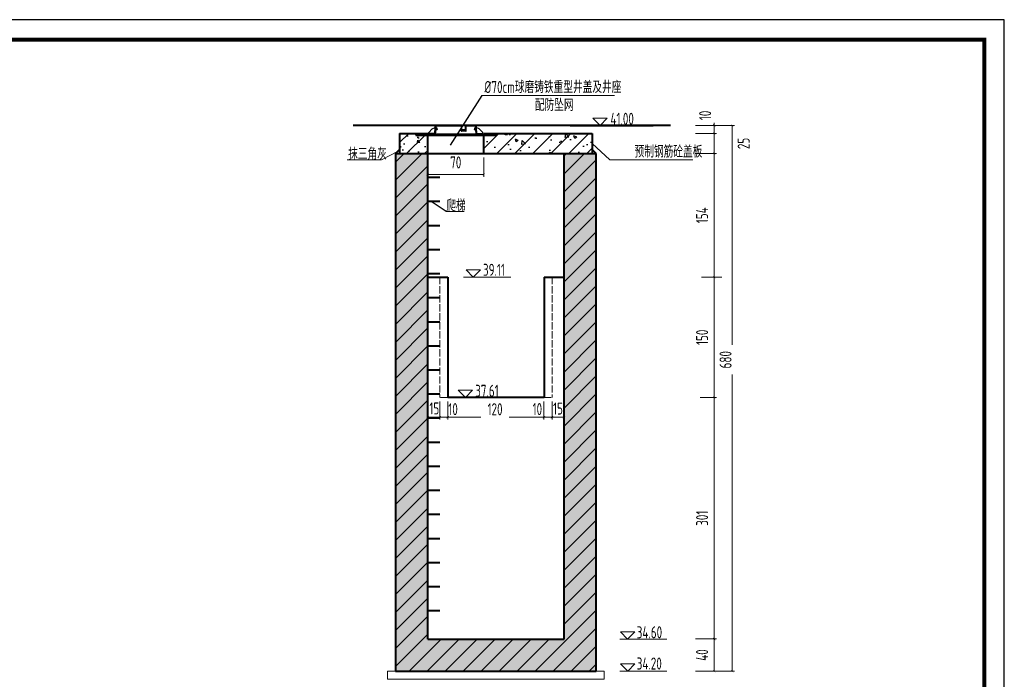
# Model space of a CAD drawing. Header units: millimetres. Extents: x 65530 to 130460, y -103607 to -18875.
# Tile 62 of 75: x 98464 to 100919, y -48225 to -46581. Entities that reach past the tile are written whole.
import ezdxf

# ---------------------------------------------------------------- set-up
doc = ezdxf.new("R2010")
doc.units = ezdxf.units.MM
doc.header["$LTSCALE"] = 0.5
doc.linetypes.add('ACAD_ISO02W100', pattern=[15, 12, -3])
for name, color, linetype, lineweight in [('图层1', 2, 'ACAD_ISO02W100', 18), ('标注线', 4, 'Continuous', 13), ('粗线', 1, 'Continuous', 40), ('细实线', 7, 'Continuous', 25), ('细线', 3, 'Continuous', 25)]:
    doc.layers.add(name, color=color, linetype=linetype, lineweight=lineweight)
doc.styles.add('HzTxt', font='tssdeng.shx', dxfattribs={"width": 0.7, "bigfont": 'hztxt.shx'})
doc.dimstyles.new('75', dxfattribs={"dimtxt": 45, "dimasz": 12, "dimexe": 12, "dimexo": 12, "dimgap": 15, "dimtad": 1, "dimdec": 0, "dimlfac": 0.5, "dimtxsty": 'HzTxt', "dimblk": 'ARCHTICK', "dimcen": 2.5, "dimclrd": 256, "dimclre": 256, "dimclrt": 256, "dimadec": 0, "dimazin": 0, "dimtfac": 1, "dimtdec": 0, "dimtmove": 2, "dimatfit": 2, "dimfxl": 0, "dimlwd": -1, "dimlwe": -1, "dimarcsym": 0})
pattern_1 = [(130, (99901.34, -47224.14), (-72.874, -6.3756), [7.62, -83.82]), (185, (99901.34, -47224.14), (14.097, 76.423), [6.096, -67.056]), (79.549, (99895.264, -47224.67), (-58.777, 70.047), [6.476, -71.236]), (133.816, (99901.34, -47203.82), (-108.432, -16.817), [11.43, -125.73]), (83.364, (99892.3, -47205.22), (-94.962, 98.97), [9.714, -106.854]), (188.816, (99901.34, -47203.82), (-94.962, 98.97), [9.144, -100.584]), (159, (99891.18, -47208.9), (-60.646, -40.906), [7.62, -83.82]), (214, (99891.18, -47208.9), (-24.721, 73.675), [6.096, -67.056]), (108.549, (99886.12, -47212.31), (-85.367, 32.769), [6.476, -71.236]), (142.5, (99901.337, -47224.14), (-1.2354, 33.822), [0, -66.2432, 0, -68.072, 0, -67.31]), (172.5, (99901.337, -47224.14), (-26.7279, 40.0722), [0, -38.8112, 0, -64.7192, 0, -25.654]), (212.5, (99923.994, -47224.14), (-54.2362, -2.2915), [0, -25.4, 0, -79.248, 0, -105.156]), (222.5, (99934.154, -47224.14), (-59.2517, 10.1706), [0, -33.02, 0, -52.6288, 0, -74.676])]

# ---------------------------------------------------------------- blocks, each defined once
blk = doc.blocks.new('_ArchTick')
at = {"color": 0, "linetype": 'ByBlock', "const_width": 0.15}
blk.add_lwpolyline([(-0.5, -0.5), (0.5, 0.5)], dxfattribs=at)
blk = doc.blocks.new('*D192')
at = {"layer": 'Defpoints', "color": 0}
for p in [(99481.3, -46914.2), (99621.3, -46914.2), (99481.3, -46966.4)]:
    blk.add_point(p, dxfattribs=at)
at = {"layer": '标注线'}
for p, q in [((99481.3, -46924.2), (99481.3, -46972.4)), ((99621.3, -46924.2), (99621.3, -46972.4)), ((99621.3, -46966.4), (99481.3, -46966.4))]:
    blk.add_line(p, q, dxfattribs=at)
at = {"layer": '标注线', "xscale": 6, "yscale": 6, "zscale": 6, "rotation": 180}
blk.add_blockref('_ArchTick', (99481.3, -46966.4), dxfattribs=at)
at = {"layer": '标注线', "xscale": 6, "yscale": 6, "zscale": 6}
blk.add_blockref('_ArchTick', (99621.3, -46966.4), dxfattribs=at)
at = {"layer": '标注线', "insert": (99551.3, -46936.4), "char_height": 30, "attachment_point": 5, "style": 'HzTxt'}
blk.add_mtext('70', dxfattribs=at)
blk = doc.blocks.new('*D196')
at = {"layer": 'Defpoints', "color": 0}
for p in [(100138.6, -48124.1), (100195.4, -48124.1), (100138.6, -48204.1)]:
    blk.add_point(p, dxfattribs=at)
at = {"layer": '标注线'}
for p, q in [((100148.6, -48124.1), (100201.4, -48124.1)), ((100195.4, -48204.1), (100195.4, -48124.1)), ((100148.6, -48204.1), (100201.4, -48204.1))]:
    blk.add_line(p, q, dxfattribs=at)
at = {"layer": '标注线', "xscale": 6, "yscale": 6, "zscale": 6}
for p, rotation in [((100195.4, -48124.1), 90), ((100195.4, -48204.1), 270)]:
    blk.add_blockref('_ArchTick', p, dxfattribs=dict(at, rotation=rotation))
at = {"layer": '标注线', "insert": (100165.4, -48164.1), "char_height": 30, "attachment_point": 5, "rotation": 90, "style": 'HzTxt'}
blk.add_mtext('40', dxfattribs=at)
blk = doc.blocks.new('*D197')
at = {"layer": 'Defpoints', "color": 0}
for p in [(100150.3, -47522.2), (100195.4, -47522.2), (100138.6, -48124.1)]:
    blk.add_point(p, dxfattribs=at)
at = {"layer": '标注线'}
for p, q in [((100160.3, -47522.2), (100201.4, -47522.2)), ((100195.4, -48124.1), (100195.4, -47522.2)), ((100148.6, -48124.1), (100201.4, -48124.1))]:
    blk.add_line(p, q, dxfattribs=at)
at = {"layer": '标注线', "xscale": 6, "yscale": 6, "zscale": 6}
for p, rotation in [((100195.4, -47522.2), 90), ((100195.4, -48124.1), 270)]:
    blk.add_blockref('_ArchTick', p, dxfattribs=dict(at, rotation=rotation))
at = {"layer": '标注线', "insert": (100165.4, -47823.1), "char_height": 30, "attachment_point": 5, "rotation": 90, "style": 'HzTxt'}
blk.add_mtext('301', dxfattribs=at)
blk = doc.blocks.new('*D198')
at = {"layer": 'Defpoints', "color": 0}
for p in [(100153.6, -46914.1), (100195.4, -46914.1), (100224.8, -47222.2)]:
    blk.add_point(p, dxfattribs=at)
at = {"layer": '标注线'}
for p, q in [((100163.6, -46914.1), (100201.4, -46914.1)), ((100195.4, -47222.2), (100195.4, -46914.1)), ((100214.8, -47222.2), (100189.4, -47222.2))]:
    blk.add_line(p, q, dxfattribs=at)
at = {"layer": '标注线', "xscale": 6, "yscale": 6, "zscale": 6}
for p, rotation in [((100195.4, -46914.1), 90), ((100195.4, -47222.2), 270)]:
    blk.add_blockref('_ArchTick', p, dxfattribs=dict(at, rotation=rotation))
at = {"layer": '标注线', "insert": (100165.4, -47068.1), "char_height": 30, "attachment_point": 5, "rotation": 90, "style": 'HzTxt'}
blk.add_mtext('154', dxfattribs=at)
blk = doc.blocks.new('*D199')
at = {"layer": 'Defpoints', "color": 0}
for p in [(100138.6, -46864.1), (100195.4, -46864.1), (100138.6, -46914.1)]:
    blk.add_point(p, dxfattribs=at)
at = {"layer": '标注线'}
for p, q in [((100148.6, -46864.1), (100201.4, -46864.1)), ((100195.4, -46914.1), (100195.4, -46864.1)), ((100148.6, -46914.1), (100201.4, -46914.1))]:
    blk.add_line(p, q, dxfattribs=at)
at = {"layer": '标注线', "xscale": 6, "yscale": 6, "zscale": 6}
for p, rotation in [((100195.4, -46864.1), 90), ((100195.4, -46914.1), 270)]:
    blk.add_blockref('_ArchTick', p, dxfattribs=dict(at, rotation=rotation))
at = {"layer": '标注线', "insert": (100268.9, -46889.1), "char_height": 30, "attachment_point": 5, "rotation": 90, "style": 'HzTxt'}
blk.add_mtext('25', dxfattribs=at)
blk = doc.blocks.new('*D200')
at = {"layer": 'Defpoints', "color": 0}
for p in [(100138.6, -46844.1), (100195.4, -46844.1), (100138.6, -46864.1)]:
    blk.add_point(p, dxfattribs=at)
at = {"layer": '标注线'}
for p, q in [((100148.6, -46844.1), (100201.4, -46844.1)), ((100195.4, -46844.1), (100195.4, -46838.1)), ((100195.4, -46864.1), (100195.4, -46844.1)), ((100148.6, -46864.1), (100201.4, -46864.1)), ((100195.4, -46864.1), (100195.4, -46870.1))]:
    blk.add_line(p, q, dxfattribs=at)
at = {"layer": '标注线', "xscale": 6, "yscale": 6, "zscale": 6}
for p, rotation in [((100195.4, -46844.1), 270), ((100195.4, -46864.1), 90)]:
    blk.add_blockref('_ArchTick', p, dxfattribs=dict(at, rotation=rotation))
at = {"layer": '标注线', "insert": (100173, -46819.3), "char_height": 30, "attachment_point": 5, "rotation": 90, "style": 'HzTxt'}
blk.add_mtext('10', dxfattribs=at)
blk = doc.blocks.new('*D201')
at = {"layer": 'Defpoints', "color": 0}
for p in [(100138.6, -46844.1), (100240.1, -46844.1), (100138.6, -48204.1)]:
    blk.add_point(p, dxfattribs=at)
at = {"layer": '标注线'}
for p, q in [((100148.6, -46844.1), (100246.1, -46844.1)), ((100240.1, -46844.1), (100240.1, -47391.4)), ((100240.1, -48204.1), (100240.1, -47465)), ((100148.6, -48204.1), (100246.1, -48204.1))]:
    blk.add_line(p, q, dxfattribs=at)
at = {"layer": '标注线', "xscale": 6, "yscale": 6, "zscale": 6}
for p, rotation in [((100240.1, -46844.1), 90), ((100240.1, -48204.1), 270)]:
    blk.add_blockref('_ArchTick', p, dxfattribs=dict(at, rotation=rotation))
at = {"layer": '标注线', "insert": (100223.9, -47428.2), "char_height": 30, "attachment_point": 5, "rotation": 90, "style": 'HzTxt'}
blk.add_mtext('680', dxfattribs=at)
blk = doc.blocks.new('*D195')
at = {"layer": 'Defpoints', "color": 0}
for p in [(100153.6, -47222.2), (100195.4, -47222.2), (100160.3, -47522.2)]:
    blk.add_point(p, dxfattribs=at)
at = {"layer": '标注线'}
for p, q in [((100163.6, -47222.2), (100201.4, -47222.2)), ((100195.4, -47522.2), (100195.4, -47222.2)), ((100170.3, -47522.2), (100201.4, -47522.2))]:
    blk.add_line(p, q, dxfattribs=at)
at = {"layer": '标注线', "xscale": 6, "yscale": 6, "zscale": 6}
for p, rotation in [((100195.4, -47222.2), 90), ((100195.4, -47522.2), 270)]:
    blk.add_blockref('_ArchTick', p, dxfattribs=dict(at, rotation=rotation))
at = {"layer": '标注线', "insert": (100165.4, -47372.2), "char_height": 30, "attachment_point": 5, "rotation": 90, "style": 'HzTxt'}
blk.add_mtext('150', dxfattribs=at)
blk = doc.blocks.new('*D383')
at = {"layer": 'Defpoints', "color": 0}
for p in [(99531.3, -47548.8), (99771.3, -47548.8), (99771.3, -47571.3)]:
    blk.add_point(p, dxfattribs=at)
at = {"layer": '标注线'}
for p, q in [((99531.3, -47558.8), (99531.3, -47577.3)), ((99771.3, -47558.8), (99771.3, -47577.3)), ((99531.3, -47571.3), (99614.1, -47571.3)), ((99771.3, -47571.3), (99684.5, -47571.3))]:
    blk.add_line(p, q, dxfattribs=at)
at = {"layer": '标注线', "xscale": 6, "yscale": 6, "zscale": 6, "rotation": 180}
blk.add_blockref('_ArchTick', (99531.3, -47571.3), dxfattribs=at)
at = {"layer": '标注线', "xscale": 6, "yscale": 6, "zscale": 6}
blk.add_blockref('_ArchTick', (99771.3, -47571.3), dxfattribs=at)
at = {"layer": '标注线', "insert": (99649.3, -47551.6), "char_height": 30, "attachment_point": 5, "style": 'HzTxt'}
blk.add_mtext('120', dxfattribs=at)
blk = doc.blocks.new('*D384')
at = {"layer": 'Defpoints', "color": 0}
for p in [(99481.3, -47535.8), (99511.3, -47522.2), (99511.3, -47571.3)]:
    blk.add_point(p, dxfattribs=at)
at = {"layer": '标注线'}
for p, q in [((99511.3, -47532.2), (99511.3, -47577.3)), ((99481.3, -47545.8), (99481.3, -47577.3)), ((99481.3, -47571.3), (99511.3, -47571.3))]:
    blk.add_line(p, q, dxfattribs=at)
at = {"layer": '标注线', "xscale": 6, "yscale": 6, "zscale": 6, "rotation": 180}
blk.add_blockref('_ArchTick', (99481.3, -47571.3), dxfattribs=at)
at = {"layer": '标注线', "xscale": 6, "yscale": 6, "zscale": 6}
blk.add_blockref('_ArchTick', (99511.3, -47571.3), dxfattribs=at)
at = {"layer": '标注线', "insert": (99497.9, -47549.5), "char_height": 30, "attachment_point": 5, "style": 'HzTxt'}
blk.add_mtext('15', dxfattribs=at)
blk = doc.blocks.new('*D380')
at = {"layer": 'Defpoints', "color": 0}
for p in [(99511.3, -47535.8), (99531.3, -47522.2), (99531.3, -47571.3)]:
    blk.add_point(p, dxfattribs=at)
at = {"layer": '标注线'}
for p, q in [((99531.3, -47532.2), (99531.3, -47577.3)), ((99511.3, -47545.8), (99511.3, -47577.3)), ((99511.3, -47571.3), (99505.3, -47571.3)), ((99511.3, -47571.3), (99531.3, -47571.3)), ((99531.3, -47571.3), (99537.3, -47571.3))]:
    blk.add_line(p, q, dxfattribs=at)
at = {"layer": '标注线', "xscale": 6, "yscale": 6, "zscale": 6}
blk.add_blockref('_ArchTick', (99511.3, -47571.3), dxfattribs=at)
at = {"layer": '标注线', "xscale": 6, "yscale": 6, "zscale": 6, "rotation": 180}
blk.add_blockref('_ArchTick', (99531.3, -47571.3), dxfattribs=at)
at = {"layer": '标注线', "insert": (99544.6, -47551.3), "char_height": 30, "attachment_point": 5, "style": 'HzTxt'}
blk.add_mtext('10', dxfattribs=at)
blk = doc.blocks.new('*D381')
at = {"layer": 'Defpoints', "color": 0}
for p in [(99791.3, -47522.2), (99821.3, -47535.8), (99791.3, -47571.3)]:
    blk.add_point(p, dxfattribs=at)
at = {"layer": '标注线'}
for p, q in [((99791.3, -47532.2), (99791.3, -47577.3)), ((99821.3, -47545.8), (99821.3, -47577.3)), ((99821.3, -47571.3), (99791.3, -47571.3))]:
    blk.add_line(p, q, dxfattribs=at)
at = {"layer": '标注线', "xscale": 6, "yscale": 6, "zscale": 6, "rotation": 180}
blk.add_blockref('_ArchTick', (99791.3, -47571.3), dxfattribs=at)
at = {"layer": '标注线', "xscale": 6, "yscale": 6, "zscale": 6}
blk.add_blockref('_ArchTick', (99821.3, -47571.3), dxfattribs=at)
at = {"layer": '标注线', "insert": (99806.2, -47549.9), "char_height": 30, "attachment_point": 5, "style": 'HzTxt'}
blk.add_mtext('15', dxfattribs=at)
blk = doc.blocks.new('*D382')
at = {"layer": 'Defpoints', "color": 0}
for p in [(99771.3, -47522.2), (99791.3, -47535.8), (99771.3, -47571.3)]:
    blk.add_point(p, dxfattribs=at)
at = {"layer": '标注线'}
for p, q in [((99771.3, -47532.2), (99771.3, -47577.3)), ((99791.3, -47545.8), (99791.3, -47577.3)), ((99771.3, -47571.3), (99765.3, -47571.3)), ((99791.3, -47571.3), (99771.3, -47571.3)), ((99791.3, -47571.3), (99797.3, -47571.3))]:
    blk.add_line(p, q, dxfattribs=at)
at = {"layer": '标注线', "xscale": 6, "yscale": 6, "zscale": 6}
blk.add_blockref('_ArchTick', (99771.3, -47571.3), dxfattribs=at)
at = {"layer": '标注线', "xscale": 6, "yscale": 6, "zscale": 6, "rotation": 180}
blk.add_blockref('_ArchTick', (99791.3, -47571.3), dxfattribs=at)
at = {"layer": '标注线', "insert": (99754.7, -47551.1), "char_height": 30, "attachment_point": 5, "style": 'HzTxt'}
blk.add_mtext('10', dxfattribs=at)

msp = doc.modelspace()

# ---------------------------------------------------------------- hatches: boundary and pattern name
h = msp.add_hatch()
h.set_pattern_fill('AR-CONC', color=4, scale=0.4, style=0)
h.set_pattern_definition(pattern_1)
h.paths.add_polyline_path([(99481.34, -46914.16), (99411.34, -46914.16), (99411.34, -46864.16), (99451.93, -46864.16), (99451.93, -46868.16), (99481.34, -46868.16)])
h = msp.add_hatch()
h.set_pattern_fill('AR-CONC', color=4, scale=0.4, style=0)
h.set_pattern_definition(pattern_1)
h.paths.add_polyline_path([(99621.33, -46914.16), (99621.33, -46868.16), (99651.93, -46868.16), (99651.93, -46864.16), (99891.34, -46864.16), (99891.34, -46914.16)])
at = {"layer": '标注线'}
h = msp.add_hatch(dxfattribs=at)
h.set_pattern_fill('ANSI31', color=256, scale=10)
h.set_pattern_definition([(45, (0, 80), (-22.45064, 22.45064), [])])
h.paths.add_polyline_path([(99651.93, -46864.16), (99651.93, -46868.16), (99621.33, -46868.16), (99621.33, -46914.16), (99891.34, -46914.16), (99891.34, -46864.16)])
h.paths.add_polyline_path([(99451.93, -46868.16), (99451.93, -46864.16), (99411.34, -46864.16), (99411.34, -46914.16), (99481.34, -46914.16), (99481.34, -46868.16)])
h = msp.add_hatch(dxfattribs=at)
h.set_pattern_fill('ANSI31', color=256, scale=10)
h.set_pattern_definition([(45, (4493.418, -45.45), (-22.45064, 22.45064), [])])
h.paths.add_polyline_path([(99481.29, -48124.21), (99481.29, -46914.23), (99401.29, -46914.23), (99401.29, -48204.14), (99401.34, -48204.14), (99401.34, -48204.21), (99901.34, -48204.21), (99901.3, -46914.23), (99821.3, -46914.23), (99821.3, -48124.21)])
h = msp.add_hatch(dxfattribs=at)
h.set_pattern_fill('AR-CONC', color=256, scale=0.2)
h.set_pattern_definition([(50, (0, 80), (36.436934, -3.187817), [3.81, -41.91]), (355, (0, 80), (-7.048565, 38.211329), [3.048, -33.528]), (100.451, (3.036, 79.734), (29.3885, 35.023338), [3.238, -35.618]), (46.1842, (0, 90.16), (54.215808, -8.408466), [5.715, -62.865]), (96.6356, (4.52, 89.46), (47.480847, 49.48511), [4.857, -53.427]), (351.184, (0, 90.16), (47.48092, 49.485024), [4.572, -50.292]), (21, (5.08, 87.62), (30.322976, -20.453104), [3.81, -41.91]), (326, (5.08, 87.62), (12.360406, 36.837593), [3.048, -33.528]), (71.4514, (7.607, 85.916), (42.683298, 16.384572), [3.238, -35.618]), (37.5, (0, 80), (0.6177207, 16.9110078), [0, -33.1216, 0, -34.036, 0, -33.655]), (7.5, (0, 80), (13.3639325, 20.036115), [0, -19.4056, 0, -32.3596, 0, -12.827]), (327.5, (-11.328, 80), (27.118119, -1.1457488), [0, -12.7, 0, -39.624, 0, -52.578]), (317.5, (-16.408, 80), (29.6258363, 5.085298), [0, -16.51, 0, -26.3144, 0, -37.338])])
h.paths.add_polyline_path([(99481.34, -46914.16), (99401.34, -46914.16), (99401.34, -48204.14), (99901.3, -48204.14), (99901.3, -48204.06), (99901.34, -48204.06), (99901.34, -46914.16), (99821.34, -46914.16), (99821.34, -48124.14), (99481.34, -48124.14)])
at = {"layer": '细线', "linetype": 'Continuous', "lineweight": 25}
h = msp.add_hatch(dxfattribs=at)
h.set_pattern_fill('ANSI31', color=256, scale=0.2, angle=90, style=0)
h.set_pattern_definition([(135, (97080.955, -46923.8048), (-0.4490128, -0.4490128), [])])
h.paths.add_polyline_path([(99503.32, -46849.68), (99503.72, -46851.91), (99501.31, -46851.99), (99502.1, -46849.7), (99501.59, -46849.71), (99501.59, -46849.68), (99499.93, -46849.68), (99499.56, -46854.08), (99504.62, -46854.08), (99504.55, -46853.77)])
h.paths.add_polyline_path([(99501.47, -46844.17), (99500, -46844.15), (99500.12, -46849.68), (99501.59, -46849.68)])
h = msp.add_hatch(dxfattribs=at)
h.set_pattern_fill('ANSI31', color=256, scale=0.2, angle=90, style=0)
h.set_pattern_definition([(45, (102021.71454, -46923.8584), (0.4490128, -0.4490128), [])])
h.paths.add_polyline_path([(99599.35, -46849.74), (99598.95, -46851.96), (99601.36, -46852.04), (99600.57, -46849.75), (99601.08, -46849.76), (99601.08, -46849.74), (99602.74, -46849.74), (99603.11, -46854.14), (99598.05, -46854.14), (99598.12, -46853.82)])
h.paths.add_polyline_path([(99601.2, -46844.23), (99602.67, -46844.2), (99602.55, -46849.74), (99601.08, -46849.74)])
h = msp.add_hatch(dxfattribs=at)
h.set_pattern_fill('ANSI31', color=256, scale=0.2, angle=90, style=0)
h.set_pattern_definition([(135, (97080.955, -46925.8048), (-0.4490128, -0.4490128), [])])
h.paths.add_polyline_path([(99501.33, -46856.08), (99499.56, -46856.08), (99498.85, -46864.36), (99485.22, -46864.07), (99485.22, -46863.08), (99483.89, -46863.08), (99483.37, -46866.08), (99500.38, -46866.08)])
h = msp.add_hatch(dxfattribs=at)
h.set_pattern_fill('ANSI31', color=256, scale=0.2, angle=90, style=0)
h.set_pattern_definition([(45, (102021.71454, -46925.8584), (0.4490128, -0.4490128), [])])
h.paths.add_polyline_path([(99601.34, -46856.14), (99603.11, -46856.14), (99603.82, -46864.41), (99617.44, -46864.13), (99617.44, -46863.14), (99618.78, -46863.14), (99619.3, -46866.14), (99602.29, -46866.14)])

# ---------------------------------------------------------------- linework, layer by layer
at = {"color": 4}
for p, q in [((99616.73, -46769.43), (99537.67, -46893.52)), ((99527.41, -47058.96), (99490.12, -47034.16))]:
    msp.add_line(p, q, dxfattribs=at)
msp.add_lwpolyline([(96718.76, -49550.72), (100918.76, -49550.72), (100918.76, -46580.72), (96718.76, -46580.72)], close=True)
at = {"const_width": 10}
msp.add_lwpolyline([(96968.76, -46630.72), (100868.76, -46630.72), (100868.76, -49500.72), (96968.76, -49500.72), (96968.76, -46630.72)], dxfattribs=at)
at = {"layer": '图层1', "ltscale": 3}
for p, q in [((99511.34, -47222.2), (99511.34, -47522.2)), ((99791.34, -47222.2), (99791.34, -47522.2)), ((99531.34, -47522.2), (99511.34, -47522.2)), ((99531.34, -47522.2), (99511.34, -47522.2)), ((99771.34, -47522.2), (99791.34, -47522.2)), ((99771.34, -47522.2), (99791.34, -47522.2))]:
    msp.add_line(p, q, dxfattribs=at)
at = {"layer": '标注线'}
for p, q in [((99947.4, -46769.43), (99616.73, -46769.43)), ((99935.33, -46930.31), (99891.34, -46889.16)), ((99366.05, -46930.31), (99406.34, -46909.16)), ((99366.05, -46930.31), (99280.74, -46930.31)), ((100141.96, -46930.31), (99935.33, -46930.31)), ((99572.57, -47058.96), (99527.41, -47058.96)), ((99688.92, -47222.2), (99570.72, -47222.2)), ((99960.71, -48124.2), (100077.24, -48124.2)), ((99381.29, -48224.06), (99381.29, -48204.06)), ((99381.29, -48204.06), (99401.29, -48204.06)), ((99921.3, -48204.06), (99901.3, -48204.06)), ((99921.3, -48224.06), (99921.3, -48204.06)), ((99960.71, -48204.2), (100077.24, -48204.2)), ((99381.29, -48224.06), (99921.3, -48224.06))]:
    msp.add_line(p, q, dxfattribs=at)
for points in [[(99911.17, -46844.15), (99929.12, -46826.19), (99893.21, -46826.19)], [(99594.89, -47222.2), (99612.85, -47204.24), (99576.94, -47204.24)], [(99575.5, -47522.2), (99593.46, -47504.24), (99557.54, -47504.24)], [(99979.82, -48124.2), (99997.77, -48106.24), (99961.86, -48106.24)], [(99979.92, -48204.2), (99997.88, -48186.24), (99961.97, -48186.24)]]:
    msp.add_lwpolyline(points, close=True, dxfattribs=at)
at = {"layer": '粗线'}
for p, q in [((100086.47, -46844.14), (99295.39, -46844.2)), ((99836.85, -46844.18), (100043.07, -46844.15)), ((99411.34, -46864.16), (99481.34, -46864.16)), ((99411.34, -46864.16), (99411.34, -46914.16)), ((99451.93, -46864.16), (99451.93, -46868.16)), ((99451.93, -46868.16), (99591.93, -46868.16)), ((99481.34, -46864.16), (99481.34, -46868.16)), ((99481.34, -46914.16), (99481.34, -46868.16)), ((99511.94, -46868.16), (99651.93, -46868.16)), ((99621.33, -46864.16), (99891.34, -46864.16)), ((99621.33, -46864.16), (99621.33, -46868.16)), ((99621.33, -46914.16), (99621.33, -46868.16)), ((99651.93, -46864.16), (99651.93, -46868.16)), ((99891.34, -46864.16), (99891.34, -46914.16)), ((99401.34, -46914.16), (99411.34, -46904.16)), ((99401.34, -46914.16), (99901.34, -46914.16)), ((99401.34, -46914.16), (99401.34, -48204.14)), ((99481.34, -48124.14), (99481.34, -46914.16)), ((99821.34, -48124.14), (99821.34, -46914.16)), ((99901.34, -46914.16), (99891.34, -46904.16)), ((99901.34, -48204.14), (99901.34, -46914.16)), ((99511.34, -46974.16), (99481.34, -46974.16)), ((99511.34, -47034.16), (99481.34, -47034.16)), ((99511.34, -47094.16), (99481.34, -47094.16)), ((99511.34, -47154.16), (99481.34, -47154.16)), ((99511.34, -47214.16), (99481.34, -47214.16)), ((99481.34, -47222.2), (99531.34, -47222.2)), ((99531.34, -47222.2), (99531.34, -47522.2)), ((99771.34, -47222.2), (99821.34, -47222.2)), ((99771.34, -47222.2), (99771.34, -47522.2)), ((99511.34, -47274.16), (99481.34, -47274.16)), ((99511.34, -47334.16), (99481.34, -47334.16)), ((99511.34, -47394.16), (99481.34, -47394.16)), ((99511.34, -47454.16), (99481.34, -47454.16)), ((99511.34, -47514.16), (99481.34, -47514.16)), ((99771.34, -47522.2), (99531.34, -47522.2)), ((99511.34, -47574.16), (99481.34, -47574.16)), ((99511.34, -47634.16), (99481.34, -47634.16)), ((99511.34, -47694.16), (99481.34, -47694.16)), ((99511.34, -47754.16), (99481.34, -47754.16)), ((99511.34, -47814.16), (99481.34, -47814.16)), ((99511.34, -47874.16), (99481.34, -47874.16)), ((99511.34, -47934.16), (99481.34, -47934.16)), ((99511.34, -47994.16), (99481.34, -47994.16)), ((99511.34, -48054.16), (99481.34, -48054.16)), ((99481.34, -48124.14), (99821.34, -48124.14)), ((99401.34, -48204.14), (99901.34, -48204.14))]:
    msp.add_line(p, q, dxfattribs=at)
at = {"layer": '细实线'}
msp.add_line((99674.61, -47522.2), (99564.72, -47522.2), dxfattribs=at)
at = {"layer": '细线', "linetype": 'Continuous', "lineweight": 25}
for p, q in [((99484.04, -46862.12), (99492.91, -46852.34)), ((99492.91, -46852.34), (99500.12, -46849.61)), ((99498.85, -46864.36), (99499.93, -46849.68)), ((99498.9, -46864.23), (99499.74, -46854.23)), ((99499.9, -46844.14), (99601.07, -46844.14)), ((99499.9, -46845.54), (99564.87, -46845.54)), ((99500.01, -46849.75), (99500, -46844.15)), ((99500, -46844.15), (99501.6, -46844.17)), ((99500.12, -46849.61), (99500, -46844.15)), ((99500, -46844.15), (99501.47, -46844.17)), ((99500.37, -46866.18), (99501.33, -46854.08)), ((99501.33, -46854.08), (99500.37, -46866.18)), ((99501.31, -46851.99), (99502.13, -46849.62)), ((99501.31, -46851.99), (99503.72, -46851.91)), ((99504.91, -46854.97), (99501.33, -46854.08)), ((99501.47, -46844.17), (99501.59, -46849.71)), ((99501.59, -46849.71), (99503.32, -46849.68)), ((99501.6, -46844.17), (99501.6, -46844.97)), ((99501.6, -46844.17), (99501.6, -46844.97)), ((99503.72, -46851.9), (99503.31, -46849.63)), ((99503.32, -46849.68), (99504.91, -46854.97)), ((99504.91, -46854.97), (99504.6, -46854.02)), ((99574.63, -46844.72), (99530.2, -46844.74)), ((99530.64, -46844.72), (99530.64, -46844.2)), ((99534.64, -46844.72), (99534.64, -46844.2)), ((99538.64, -46844.72), (99538.64, -46844.2)), ((99542.64, -46844.72), (99542.64, -46844.2)), ((99546.64, -46844.72), (99546.64, -46844.2)), ((99550.64, -46844.72), (99550.64, -46844.2)), ((99554.64, -46844.72), (99554.64, -46844.2)), ((99558.64, -46844.72), (99558.64, -46844.2)), ((99562.64, -46844.72), (99562.64, -46844.2)), ((99565.17, -46858.1), (99565.27, -46845.94)), ((99576.27, -46844.74), (99566.47, -46844.74)), ((99566.63, -46844.72), (99566.63, -46844.2)), ((99566.64, -46844.72), (99566.64, -46844.2)), ((99566.83, -46854.5), (99566.87, -46845.14)), ((99575.43, -46854.9), (99567.23, -46854.9)), ((99570.63, -46844.72), (99570.63, -46844.2)), ((99570.64, -46844.72), (99570.64, -46844.2)), ((99574.63, -46844.72), (99574.63, -46844.2)), ((99574.64, -46844.72), (99574.64, -46844.2)), ((99575.83, -46854.5), (99575.87, -46845.13)), ((99577.18, -46858.11), (99577.46, -46845.92)), ((99577.86, -46845.54), (99601.07, -46845.54)), ((99578.64, -46844.72), (99578.64, -46844.2)), ((99599.35, -46849.74), (99597.76, -46855.03)), ((99597.76, -46855.03), (99598.07, -46854.08)), ((99597.76, -46855.03), (99601.34, -46854.14)), ((99598.95, -46851.95), (99599.35, -46849.68)), ((99601.36, -46852.04), (99598.95, -46851.96)), ((99601.08, -46849.76), (99599.35, -46849.74)), ((99601.36, -46852.04), (99600.54, -46849.68)), ((99602.67, -46844.2), (99601.07, -46844.23)), ((99601.2, -46844.25), (99601.08, -46849.76)), ((99602.67, -46844.2), (99601.2, -46844.23)), ((99602.3, -46866.23), (99601.34, -46854.14)), ((99601.34, -46854.14), (99602.3, -46866.23)), ((99602.55, -46849.66), (99602.67, -46844.2)), ((99609.76, -46852.39), (99602.55, -46849.66)), ((99602.66, -46849.8), (99602.67, -46844.2)), ((99603.82, -46864.41), (99602.74, -46849.74)), ((99603.77, -46864.29), (99602.93, -46854.29)), ((99618.63, -46862.18), (99609.76, -46852.39)), ((99632.04, -46844.72), (99632.04, -46844.2)), ((99636.04, -46844.72), (99636.04, -46844.2)), ((99640.04, -46844.72), (99640.04, -46844.2)), ((99644.04, -46844.72), (99644.04, -46844.2)), ((99648.04, -46844.72), (99648.04, -46844.2)), ((99652.04, -46844.72), (99652.04, -46844.2)), ((99483.37, -46866.08), (99484.06, -46862.08)), ((99483.37, -46866.08), (99500.37, -46866.08)), ((99483.89, -46863.08), (99485.22, -46863.08)), ((99485.22, -46864.07), (99485.22, -46863.08)), ((99498.85, -46864.36), (99485.22, -46864.07)), ((99576.78, -46858.5), (99565.57, -46858.5)), ((99575.83, -46858.5), (99566.9, -46858.5)), ((99619.3, -46866.14), (99602.3, -46866.14)), ((99603.82, -46864.41), (99617.44, -46864.13)), ((99617.44, -46864.13), (99617.44, -46863.14)), ((99618.78, -46863.14), (99617.44, -46863.14)), ((99619.3, -46866.14), (99618.61, -46862.14))]:
    msp.add_line(p, q, dxfattribs=at)
at = {"layer": '细线'}
msp.add_line((99602.3, -46866.14), (99500.37, -46866.18), dxfattribs=at)
at = {"layer": '细线', "linetype": 'Continuous', "lineweight": 25}
for centre, start, end in [((99564.87, -46845.94), 359.43181, 90), ((99566.47, -46845.14), 359.75451, 90), ((99567.23, -46854.5), 179.75451, 270), ((99575.43, -46854.5), 270, 359.75451), ((99576.27, -46845.14), 90, 179.75451), ((99577.86, -46845.94), 90, 178.4346), ((99565.57, -46858.1), 179.43181, 270), ((99576.78, -46858.1), 270, 358.4346)]:
    msp.add_arc(centre, 0.4, start, end, dxfattribs=at)

# ---------------------------------------------------------------- texts
at = {"layer": '标注线', "style": 'HzTxt', "width": 0.7}
for s, height, p in [('%%C70cm球磨铸铁重型井盖及井座', 30, (99622.84, -46763.52)), ('配防坠网', 30.002, (99748.59, -46808.11)), ('41.00', 30, (99936.93, -46842.64)), ('抹三角灰', 30.002, (99283.03, -46930.05)), ('预制钢筋砼盖板', 30.002, (99997.05, -46924.4)), ('爬梯', 30.002, (99527.74, -47058.96)), ('39.11', 30, (99619.23, -47219)), ('37.61', 30, (99599.84, -47520.52)), ('34.60', 30, (100002.52, -48122.48)), ('34.20', 30, (100002.52, -48200.25))]:
    msp.add_text(s, height=height, dxfattribs=at).set_placement(p)

# ---------------------------------------------------------------- dimensions: what is measured, and where the dimension line sits
at = {"layer": '标注线'}
for base, p1, p2, angle, picture, middle in [((100195.43, -46844.14), (100138.59, -46864.1), (100138.59, -46844.14), 90, '*D200', (100172.96, -46819.27)), ((100240.1, -46844.14), (100138.59, -48204.08), (100138.59, -46844.14), 90, '*D201', (100223.85, -47428.23)), ((99771.34, -47571.3), (99791.34, -47535.77), (99771.34, -47522.2), 180, '*D382', (99754.73, -47551.13)), ((99791.34, -47571.3), (99821.34, -47535.77), (99791.34, -47522.2), 180, '*D381', (99806.18, -47549.87))]:
    dim = msp.add_linear_dim(base=base, p1=p1, p2=p2, angle=angle, dimstyle='75', override={"dimtxt": 30, "dimasz": 6, "dimexe": 6, "dimexo": 10}, dxfattribs=at)
    dim.commit()
    dim.dimension.update_dxf_attribs({"geometry": picture, "text_midpoint": middle, "dimtype": 160})
for base, p1, p2, angle, picture, middle in [((100195.43, -46864.1), (100138.59, -46914.1), (100138.59, -46864.1), 90, '*D199', (100268.93, -46889.1)), ((99481.34, -46966.44), (99621.33, -46914.16), (99481.34, -46914.16), 180, '*D192', (99551.34, -46936.44)), ((100195.43, -46914.1), (100224.85, -47222.2), (100153.59, -46914.1), 90, '*D198', (100165.43, -47068.15)), ((100195.43, -47222.2), (100160.3, -47522.2), (100153.59, -47222.2), 90, '*D195', (100165.43, -47372.2)), ((100195.43, -47522.2), (100138.59, -48124.08), (100150.3, -47522.2), 90, '*D197', (100165.43, -47823.14)), ((100195.43, -48124.08), (100138.59, -48204.08), (100138.59, -48124.08), 90, '*D196', (100165.43, -48164.08))]:
    dim = msp.add_linear_dim(base=base, p1=p1, p2=p2, angle=angle, dimstyle='75', override={"dimtxt": 30, "dimasz": 6, "dimexe": 6, "dimexo": 10}, dxfattribs=at)
    dim.commit()
    dim.dimension.update_dxf_attribs({"geometry": picture, "text_midpoint": middle})
for base, p1, p2, picture, middle in [((99511.34, -47571.3), (99481.34, -47535.77), (99511.34, -47522.2), '*D384', (99497.94, -47549.54)), ((99531.34, -47571.3), (99511.34, -47535.77), (99531.34, -47522.2), '*D380', (99544.58, -47551.28)), ((99771.34, -47571.3), (99531.34, -47548.77), (99771.34, -47548.77), '*D383', (99649.32, -47551.63))]:
    dim = msp.add_linear_dim(base=base, p1=p1, p2=p2, dimstyle='75', override={"dimtxt": 30, "dimasz": 6, "dimexe": 6, "dimexo": 10}, dxfattribs=at)
    dim.commit()
    dim.dimension.update_dxf_attribs({"geometry": picture, "text_midpoint": middle, "dimtype": 160})

doc.saveas('drawing.dxf')
